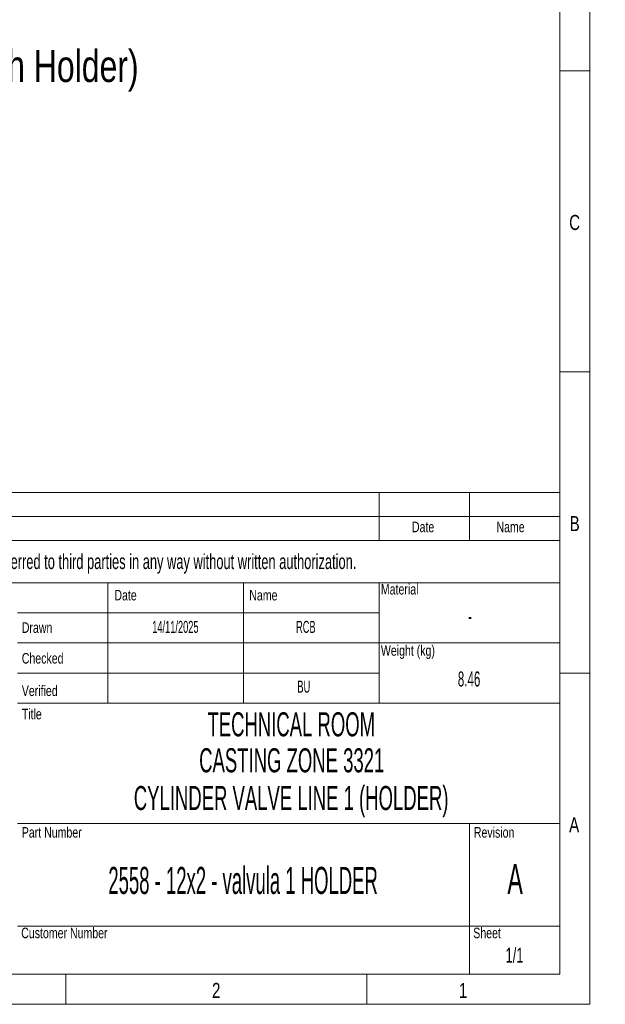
# Model space of a CAD drawing. Header units: millimetres. Extents: x 15 to 592, y 5 to 415.
# Tile 11 of 12: x 494 to 592, y 5 to 168. Entities that reach past the tile are written whole.
import ezdxf

# ---------------------------------------------------------------- set-up
doc = ezdxf.new("R2010")
doc.units = ezdxf.units.MM
doc.layers.add('COTAS', color=166, linetype='Continuous')
doc.layers.add('SLD-0', color=179, linetype='Continuous')
doc.styles.add('SLDTEXTSTYLE0', font='TXT', dxfattribs={"width": 0.75})
doc.styles.add('SLDTEXTSTYLE1', font='TXT', dxfattribs={"width": 0.574367})
doc.styles.add('SLDTEXTSTYLE2', font='TXT', dxfattribs={"width": 0.638186})
doc.styles.add('SLDTEXTSTYLE3', font='TXT', dxfattribs={"width": 0.510549})

msp = doc.modelspace()

# ---------------------------------------------------------------- linework, layer by layer
at = {"color": 7, "linetype": 'Continuous', "lineweight": 18}
for p, q in [((589, 415), (589, 5)), ((584, 410), (584, 10)), ((584, 160), (589, 160)), ((584, 110), (589, 110)), ((404, 90), (584, 90)), ((554, 90), (554, 82)), ((569, 90), (569, 82)), ((584, 90), (584, 10)), ((404, 86), (584, 86)), ((404, 82), (584, 82)), ((404, 75), (584, 75)), ((509, 75), (509, 55)), ((531.5, 75), (531.5, 55)), ((554, 75), (554, 70)), ((554, 70), (494, 70)), ((554, 70), (554, 65)), ((554, 65), (494, 65)), ((554, 65), (554, 60)), ((554, 65), (584, 65)), ((554, 60), (494, 60)), ((554, 60), (554, 55)), ((584, 60), (589, 60)), ((494, 55), (509, 55)), ((509, 55), (531.5, 55)), ((531.5, 55), (554, 55)), ((554, 55), (584, 55)), ((494, 35), (584, 35)), ((569, 35), (569, 10)), ((494, 18), (584, 18)), ((584, 10), (20, 10)), ((404, 10), (584, 10)), ((502, 10), (502, 5)), ((552, 10), (552, 5)), ((589, 5), (15, 5))]:
    msp.add_line(p, q, dxfattribs=at)

# ---------------------------------------------------------------- texts
at = {"color": 7, "linetype": 'Continuous', "lineweight": 0}
for s, insert, char_height, attachment_point, style in [('C', (586.4739583, 136.0626692), 2.5, 2, 'SLDTEXTSTYLE0'), ('Date', (561.3205775, 85.1363108), 1.75, 2, 'SLDTEXTSTYLE0'), ('Name', (575.8328116, 85.1363108), 1.75, 2, 'SLDTEXTSTYLE0'), ('B', (586.4809028, 86.0626692), 2.5, 2, 'SLDTEXTSTYLE0'), ('Date', (510.0703521, 73.8116089), 1.75, 1, 'SLDTEXTSTYLE0'), ('Name', (532.465562, 73.8116089), 1.75, 1, 'SLDTEXTSTYLE0'), ('Material', (554.3101745, 74.7964877), 1.75, 1, 'SLDTEXTSTYLE0'), ('Drawn', (494.7000349, 68.4242942), 1.75, 1, 'SLDTEXTSTYLE0'), ('Weight (kg)', (554.3101745, 64.6233374), 1.75, 1, 'SLDTEXTSTYLE0'), ('Checked', (494.7000349, 63.3274444), 1.75, 1, 'SLDTEXTSTYLE0'), ('Verified', (494.7000349, 57.9358204), 1.75, 1, 'SLDTEXTSTYLE0'), ('Title', (494.7000349, 54.0741874), 1.75, 1, 'SLDTEXTSTYLE0'), ('A', (586.4001737, 36.0626692), 2.5, 2, 'SLDTEXTSTYLE0'), ('Part Number', (494.7000349, 34.4246145), 1.75, 1, 'SLDTEXTSTYLE0'), ('Revision', (569.7440174, 34.4246145), 1.75, 1, 'SLDTEXTSTYLE0'), ('2558 - 12x2 - valvula 1 HOLDER', (531.4386446, 27.8184317), 4.5, 2, 'SLDTEXTSTYLE3'), ('Customer Number', (494.6025978, 17.7240786), 1.75, 1, 'SLDTEXTSTYLE0'), ('Sheet', (569.6465803, 17.7240786), 1.75, 1, 'SLDTEXTSTYLE0'), ('2', (526.9748264, 8.5626692), 2.5, 2, 'SLDTEXTSTYLE0'), ('1', (567.9748264, 8.5626692), 2.5, 2, 'SLDTEXTSTYLE0')]:
    msp.add_mtext(s, dxfattribs=dict(at, insert=insert, char_height=char_height, attachment_point=attachment_point, style=style))
at = {"layer": 'COTAS', "insert": (432.9782974, 163.4218847), "char_height": 5.291666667, "attachment_point": 1, "style": 'SLDTEXTSTYLE0'}
msp.add_mtext('QTY: 4 units (one for each Holder)', dxfattribs=at)
at = {"layer": 'SLD-0', "color": 7, "attachment_point": 2}
for s, insert, char_height, style in [('This drawing is property of INSERTEC. Must not be copied or transferred to third parties in any way without written authorization.', (489.5245157, 79.767368), 2.5, 'SLDTEXTSTYLE2'), ('14/11/2025', (520.1993878, 68.662944), 2, 'SLDTEXTSTYLE1'), ('RCB', (541.8529495, 68.662944), 2, 'SLDTEXTSTYLE1'), ('-', (569.0912509, 70.6716297), 2.5, 'SLDTEXTSTYLE1'), ('8.46', (568.9546501, 60.2674258), 2.5, 'SLDTEXTSTYLE1'), ('BU', (541.515726, 58.748787), 2, 'SLDTEXTSTYLE1'), ('TECHNICAL ROOM', (539.4300811, 53.4891852), 4, 'SLDTEXTSTYLE1'), ('CASTING ZONE 3321', (539.511408, 47.514733), 4, 'SLDTEXTSTYLE1'), ('CYLINDER VALVE LINE 1 (HOLDER)', (539.4143025, 41.252747), 4, 'SLDTEXTSTYLE1'), ('A', (576.5948076, 28.3046323), 5, 'SLDTEXTSTYLE1'), ('1/1', (576.4951519, 14.4020512), 2.5, 'SLDTEXTSTYLE2')]:
    msp.add_mtext(s, dxfattribs=dict(at, insert=insert, char_height=char_height, style=style))

doc.saveas('drawing.dxf')
